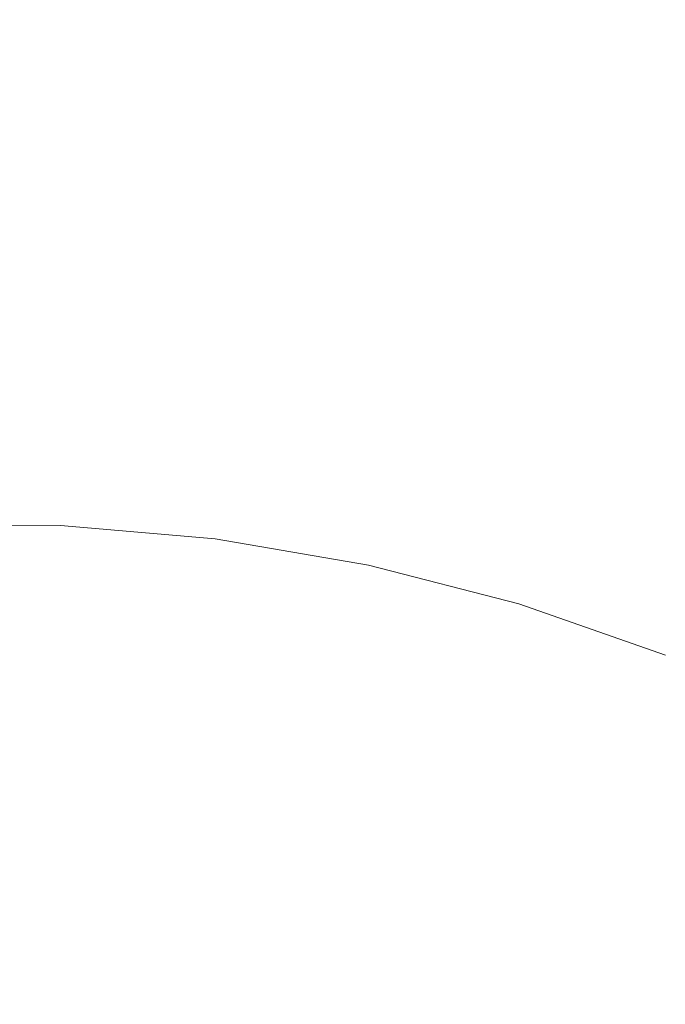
# Model space of a CAD drawing. Header units: millimetres. Extents: x -174 to 174, y -184 to 184.
# Tile 29 of 35: x 3 to 52, y 46 to 122. Entities that reach past the tile are written whole.
import ezdxf

# ---------------------------------------------------------------- set-up
doc = ezdxf.new("R2010")
doc.units = ezdxf.units.MM
doc.header["$LTSCALE"] = 5.08
doc.layers.add('Lighting-LED', color=7, linetype='Continuous', lineweight=5, true_color=0x000000)

# ---------------------------------------------------------------- blocks, each defined once
blk = doc.blocks.new('Group-1')
at = {"layer": 'Lighting-LED', "color": 18, "linetype": 'Continuous', "lineweight": 5}
for points, invisible_edges in [([(-5176.739, -621.733, -346.052), (-5095.931, -592.057, -346.052), (-5079.721, -592.716, -346.052)], 9), ([(-5079.721, -592.716, -346.052), (-5063.618, -594.688, -346.052), (-5047.728, -597.961, -346.052), (-5176.739, -621.733, -346.052)], 12), ([(-5176.739, -621.733, -346.052), (-5047.728, -597.961, -346.052), (-5032.156, -602.514, -346.052)], 9), ([(-5039.258, -603.491, -281.315), (-5055.032, -599.415, -281.315), (-5056.223, -604.971, -242.821), (-5040.908, -608.929, -242.821)], 15), ([(-5087.574, -600.937, -242.821), (-5103.392, -600.889, -242.821), (-5103.079, -609.009, -204.767), (-5087.937, -609.055, -204.767)], 15), ([(-5071.815, -602.301, -242.821), (-5087.574, -600.937, -242.821), (-5087.937, -609.055, -204.767), (-5072.852, -610.36, -204.767)], 15), ([(-5176.739, -621.733, -346.052), (-5032.156, -602.514, -346.052), (-5017.006, -608.315, -346.052), (-5016.852, -608.392, -346.052)], 9), ([(-5056.223, -604.971, -242.821), (-5071.815, -602.301, -242.821), (-5072.852, -610.36, -204.767), (-5057.927, -612.916, -204.767)], 15), ([(-5040.908, -608.929, -242.821), (-5056.223, -604.971, -242.821), (-5057.927, -612.916, -204.767), (-5043.267, -616.705, -204.767)], 15), ([(-5176.739, -621.733, -346.052), (-5016.852, -608.392, -346.052), (-5016.706, -608.481, -346.052)], 9), ([(-5016.706, -608.481, -346.052), (-5016.567, -608.582, -346.052), (-5016.437, -608.694, -346.052), (-5176.739, -621.733, -346.052)], 12), ([(-5176.739, -621.733, -346.052), (-5016.437, -608.694, -346.052), (-5016.318, -608.817, -346.052), (-5016.208, -608.949, -346.052)], 9), ([(-5016.208, -608.949, -346.052), (-5016.11, -609.09, -346.052), (-5016.024, -609.238, -346.052), (-5176.739, -621.733, -346.052)], 12), ([(-5176.739, -621.733, -346.052), (-5016.024, -609.238, -346.052), (-5015.951, -609.393, -346.052)], 9), ([(-5015.951, -609.393, -346.052), (-5015.891, -609.554, -346.052), (-5015.844, -609.719, -346.052), (-5176.739, -621.733, -346.052)], 12), ([(-5087.937, -609.055, -204.767), (-5103.079, -609.009, -204.767), (-5102.672, -619.538, -167.309), (-5088.408, -619.581, -167.309)], 15), ([(-5072.852, -610.36, -204.767), (-5087.937, -609.055, -204.767), (-5088.408, -619.581, -167.309), (-5074.196, -620.811, -167.309)], 15), ([(-5025.975, -614.147, -242.821), (-5040.908, -608.929, -242.821), (-5043.267, -616.705, -204.767), (-5028.973, -621.7, -204.767)], 15), ([(-5015.844, -609.719, -346.052), (-5015.811, -609.887, -346.052), (-5176.739, -621.733, -346.052)], 10), ([(-5015.811, -609.887, -346.052), (-5014.229, -621.72, -346.052), (-5176.739, -621.733, -346.052)], 10), ([(-5057.927, -612.916, -204.767), (-5072.852, -610.36, -204.767), (-5074.196, -620.811, -167.309), (-5060.136, -623.219, -167.309)], 15), ([(-5043.267, -616.705, -204.767), (-5057.927, -612.916, -204.767), (-5060.136, -623.219, -167.309), (-5046.326, -626.788, -167.309)], 15), ([(-5028.973, -621.7, -204.767), (-5043.267, -616.705, -204.767), (-5046.326, -626.788, -167.309), (-5032.86, -631.494, -167.309)], 15), ([(-5088.408, -619.581, -167.309), (-5102.672, -619.538, -167.309), (-5102.174, -632.433, -130.6), (-5088.984, -632.473, -130.6)], 15), ([(-5074.196, -620.811, -167.309), (-5088.408, -619.581, -167.309), (-5088.984, -632.473, -130.6), (-5075.843, -633.61, -130.6)], 15), ([(-5060.136, -623.219, -167.309), (-5074.196, -620.811, -167.309), (-5075.843, -633.61, -130.6), (-5062.842, -635.836, -130.6)], 15), ([(-5014.177, -836.446, -346.052), (-5176.79, -836.445, -346.052), (-5176.739, -621.733, -346.052)], 9), ([(-5176.739, -621.733, -346.052), (-5014.229, -621.72, -346.052), (-5014.177, -836.446, -346.052)], 9), ([(-5046.326, -626.788, -167.309), (-5060.136, -623.219, -167.309), (-5062.842, -635.836, -130.6), (-5050.072, -639.137, -130.6)], 15), ([(-5032.86, -631.494, -167.309), (-5046.326, -626.788, -167.309), (-5050.072, -639.137, -130.6), (-5037.62, -643.488, -130.6)], 15), ([(-5088.984, -632.473, -130.6), (-5102.174, -632.433, -130.6), (-5101.587, -647.641, -94.789), (-5089.664, -647.677, -94.789)], 11), ([(-5075.843, -633.61, -130.6), (-5088.984, -632.473, -130.6), (-5089.664, -647.677, -94.789), (-5077.785, -648.705, -94.789)], 11), ([(-5062.842, -635.836, -130.6), (-5075.843, -633.61, -130.6), (-5077.785, -648.705, -94.789), (-5066.034, -650.718, -94.789)], 11), ([(-5050.072, -639.137, -130.6), (-5062.842, -635.836, -130.6), (-5066.034, -650.718, -94.789), (-5054.49, -653.701, -94.789)], 11), ([(-5037.62, -643.488, -130.6), (-5050.072, -639.137, -130.6), (-5054.49, -653.701, -94.789), (-5043.235, -657.634, -94.789)], 11), ([(-5101.587, -647.641, -94.789), (-5113.471, -648.597, -94.789), (-5032.535, -684.1, -94.789)], 10), ([(-5089.664, -647.677, -94.789), (-5101.587, -647.641, -94.789), (-5032.535, -684.1, -94.789)], 10), ([(-5032.535, -684.1, -94.789), (-5066.034, -650.718, -94.789), (-5077.785, -648.705, -94.789), (-5089.664, -647.677, -94.789)], 9), ([(-5032.535, -684.1, -94.789), (-5113.471, -648.597, -94.789), (-5125.235, -650.538, -94.789), (-5136.796, -653.451, -94.789)], 9), ([(-5032.535, -684.1, -94.789), (-5043.235, -657.634, -94.789), (-5054.49, -653.701, -94.789), (-5066.034, -650.718, -94.789)], 9), ([(-5136.796, -653.451, -94.789), (-5148.075, -657.315, -94.789), (-5032.535, -684.1, -94.789)], 10), ([(-5148.075, -657.315, -94.789), (-5158.294, -661.765, -94.789), (-5032.535, -684.1, -94.789)], 10), ([(-5158.294, -661.765, -94.789), (-5158.414, -661.823, -94.789), (-5032.535, -684.1, -94.789)], 10), ([(-5158.414, -661.823, -94.789), (-5032.535, -706.605, -94.789), (-5032.535, -684.1, -94.789)], 9), ([(-5158.414, -661.823, -94.789), (-5158.414, -796.343, -94.789), (-5032.535, -729.11, -94.789), (-5032.535, -706.605, -94.789)], 10)]:
    blk.add_3dface(points, dxfattribs=dict(at, invisible_edges=invisible_edges))
at = {"layer": 'Lighting-LED', "color": 0, "flags": 1}
for tag in ['Yoke', 'Weight', 'Weight', 'Wattage', '3D_Symbol_Name', 'Candlepower', 'Body', 'Model_Name', 'Beam_Angle', 'Field_Angle', 'Remarks', 'Beam_Angle_2', 'Field_Angle_2', 'Num_Channels', 'Frame_Size', 'Device_Type', 'FixtureID', 'Frame_Size', 'Base', 'Lens', 'Inst_Type', 'Lamp']:
    blk.add_attdef(tag, (-4365.465, 1246.738), '', height=0.18, dxfattribs=at)

msp = doc.modelspace()

# ---------------------------------------------------------------- block references
at = {"layer": 'Lighting-LED', "color": 7}
msp.add_blockref('Group-1', (5095.474, 730.464), dxfattribs=at)

doc.saveas('drawing.dxf')
